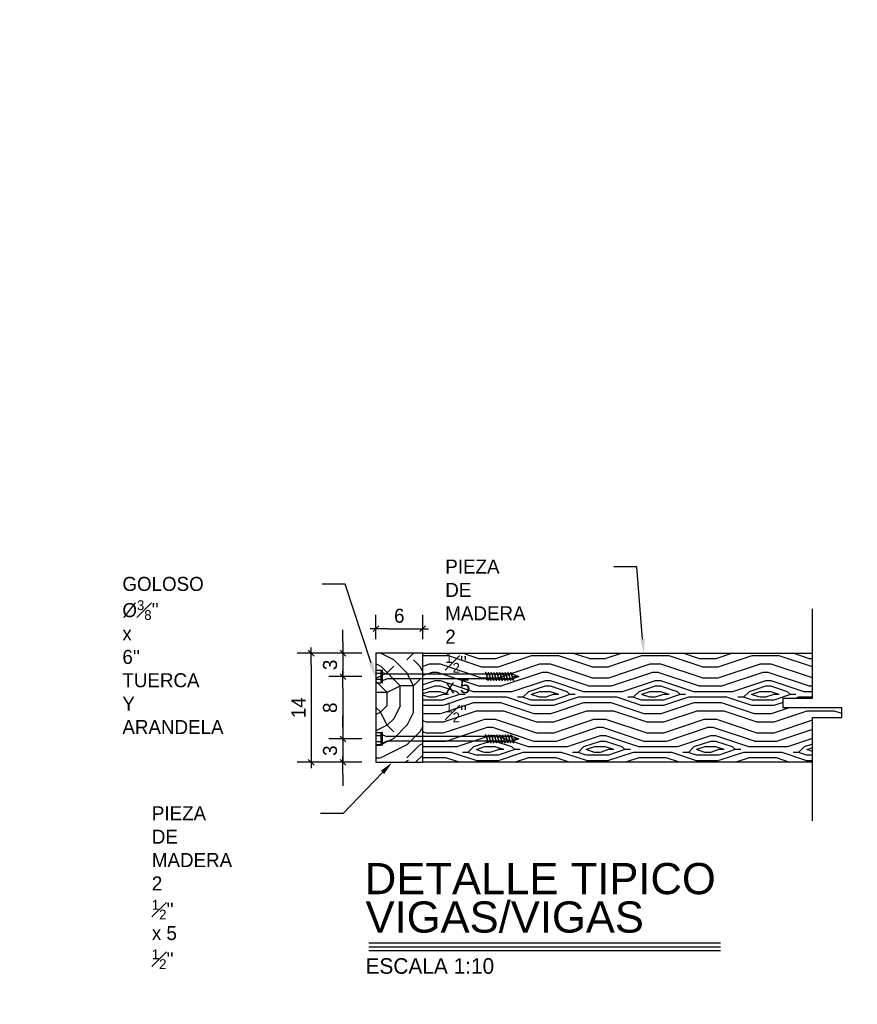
# Model space of a CAD drawing. Header units: millimetres. Extents: x 19443 to 19711, y 4351 to 4752.
# Tile 42 of 256: x 19469.2 to 19470.27, y 4518.83 to 4520.1. Entities that reach past the tile are written whole.
import ezdxf
from ezdxf import colors
from ezdxf.entities.mleader import LeaderData, LeaderLine
from ezdxf.enums import TextEntityAlignment as Align
from ezdxf.math import Vec2, Vec3

# ---------------------------------------------------------------- set-up
doc = ezdxf.new("R2010")
doc.units = ezdxf.units.MM
doc.linetypes.add('CENTER', pattern=[2, 1.25, -0.25, 0.25, -0.25])
doc.linetypes.add('HIDDEN2', pattern=[4.7625, 3.175, -1.5875])
for name, color, linetype in [('0 @ 0.1', 7, 'Continuous'), ('1', 1, 'Continuous'), ('8', 8, 'Continuous'), ('cotas', 1, 'Continuous'), ('cotas @ 500', 1, 'Continuous'), ('EJES', 2, 'CENTER'), ('TEXTOS TITULOS @ 0.1', 3, 'Continuous'), ('W COTAS', 1, 'Continuous'), ('W COTAS @ 0.1', 1, 'Continuous')]:
    doc.layers.add(name, color=color, linetype=linetype)
doc.styles.add('century gothic', font='GOTHIC.TTF')
doc.styles.add('COTAS SMC', font='GOTHIC.TTF')
doc.styles.add('NOTAS', font='GOTHIC.TTF')
doc.styles.add('SMCtitulos', font='sanss___.ttf')
doc.dimstyles.new('ANOTATIVE 100 SMCONSTRUCCIONES', dxfattribs={"dimscale": 0, "dimtxt": 0.18, "dimasz": 0.15, "dimexe": 0.18, "dimexo": 0.09, "dimgap": 0.1, "dimtad": 1, "dimzin": 0, "dimdsep": 46, "dimtxsty": 'century gothic', "dimblk1": 'FLECHA1', "dimblk2": 'FLECHA1', "dimsah": 1, "dimcen": 0.18, "dimdle": 0.075, "dimclrd": 1, "dimclre": 1, "dimclrt": 2, "dimaunit": 1, "dimadec": 0, "dimazin": 0, "dimtfac": 0.75, "dimtix": 1, "dimtmove": 2, "dimatfit": 3, "dimfxl": 0.09, "dimtvp": 1.5, "dimtfill": 1, "dimtolj": 1, "dimtzin": 0, "dimarcsym": 0})
doc.dimstyles.new('ANOTATIVE CM SMCONSTRUCCIONES', dxfattribs={"dimscale": 0, "dimtxt": 0.18, "dimasz": 0.15, "dimexe": 0.18, "dimexo": 0.18, "dimgap": 0.07, "dimtad": 1, "dimdec": 1, "dimlfac": 100, "dimdsep": 46, "dimtxsty": 'century gothic', "dimblk1": 'FLECHA1', "dimblk2": 'FLECHA1', "dimsah": 1, "dimcen": 0.18, "dimdle": 0.075, "dimclrd": 256, "dimclre": 256, "dimclrt": 2, "dimaunit": 1, "dimadec": 0, "dimazin": 2, "dimtfac": 0.75, "dimtdec": 1, "dimtix": 1, "dimtmove": 2, "dimatfit": 3, "dimfxl": 0.09, "dimtvp": 1.5, "dimtfill": 1, "dimtolj": 1, "dimtzin": 0, "dimarcsym": 0})
doc.dimstyles.new('PIES SMCONSTRUCCIONES', dxfattribs={"dimscale": 0, "dimtxt": 0.18, "dimasz": 0.2, "dimexe": 0.18, "dimexo": 0, "dimgap": 0.1, "dimtad": 1, "dimdec": 0, "dimlfac": 39.370079, "dimzin": 0, "dimdsep": 46, "dimlunit": 4, "dimtxsty": 'COTAS SMC', "dimblk1": 'FLECHA1', "dimblk2": 'FLECHA1', "dimsah": 1, "dimcen": 0.2, "dimdle": 0.075, "dimclrd": 1, "dimclre": 1, "dimclrt": 2, "dimaunit": 1, "dimadec": 0, "dimazin": 0, "dimtfac": 0.75, "dimtdec": 0, "dimtix": 1, "dimtmove": 2, "dimatfit": 3, "dimfxl": 0.09, "dimtvp": 1.5, "dimtfill": 1, "dimtolj": 1, "dimtzin": 0, "dimarcsym": 0})

# ---------------------------------------------------------------- blocks, each defined once
blk = doc.blocks.new('FLECHA1')
at = {"color": 4}
blk.add_line((-0.246176, -0.248081), (0.248081, 0.25), dxfattribs=at)
at = {"color": 1}
blk.add_line((-1, 0), (0.496162, 0), dxfattribs=at)
blk = doc.blocks.new('*D497')
at = {"layer": 'cotas', "color": 1, "lineweight": -2, "transparency": 16777216}
for p, q in [((19614.326, 4625.8448), (19614.326, 4700.8448)), ((19570.9836, 4550.8448), (19524.326, 4550.8448)), ((19614.326, 4548.4298), (19614.326, 4550.8448)), ((19570.5339, 4548.4298), (19524.326, 4548.4298)), ((19614.326, 4473.4298), (19614.326, 4398.4298))]:
    blk.add_line(p, q, dxfattribs=at)
at = {"layer": 'Defpoints', "color": 0, "transparency": 16777216}
for p in [(19614.326, 4550.8448), (19615.9836, 4550.8448), (19615.5339, 4548.4298)]:
    blk.add_point(p, dxfattribs=at)
at = {"layer": 'cotas', "color": 1, "lineweight": -2, "transparency": 16777216, "xscale": 75, "yscale": 75, "zscale": 75}
for p, rotation in [((19614.326, 4550.8448), 270), ((19614.326, 4548.4298), 90)]:
    blk.add_blockref('FLECHA1', p, dxfattribs=dict(at, rotation=rotation))
at = {"layer": 'cotas', "color": 2, "transparency": 16777216, "insert": (19517.3376, 4549.6373), "char_height": 90, "attachment_point": 5, "rotation": 90, "style": 'century gothic', "bg_fill": 3, "box_fill_scale": 1.1, "bg_fill_color": 256, "bg_fill_true_color": 13158600, "bg_fill_transparency": 0}
blk.add_mtext('\\A1;2.42', dxfattribs=at)
blk = doc.blocks.new('*D552')
at = {"layer": 'cotas', "color": 1, "lineweight": -2, "transparency": 16777216}
for p, q in [((19620.0128, 4651.7533), (19620.0128, 4751.7533)), ((19620.4168, 4551.7533), (19530.0128, 4551.7533)), ((19620.0128, 4550.5333), (19620.0128, 4551.7533)), ((19620.4168, 4550.5333), (19530.0128, 4550.5333)), ((19620.0128, 4450.5333), (19620.0128, 4350.5333))]:
    blk.add_line(p, q, dxfattribs=at)
at = {"layer": 'Defpoints', "color": 0, "transparency": 16777216}
for p in [(19620.0128, 4551.7533), (19620.4168, 4551.7533), (19620.4168, 4550.5333)]:
    blk.add_point(p, dxfattribs=at)
at = {"layer": 'cotas', "color": 1, "lineweight": -2, "transparency": 16777216, "xscale": 100, "yscale": 100, "zscale": 100}
for p, rotation in [((19620.0128, 4551.7533), 270), ((19620.0128, 4550.5333), 90)]:
    blk.add_blockref('FLECHA1', p, dxfattribs=dict(at, rotation=rotation))
at = {"layer": 'cotas', "color": 2, "transparency": 16777216, "insert": (19523.8809, 4551.1433), "char_height": 90, "attachment_point": 5, "rotation": 90, "style": 'COTAS SMC', "bg_fill": 3, "box_fill_scale": 1.1, "bg_fill_color": 256, "bg_fill_true_color": 13158600, "bg_fill_transparency": 0}
blk.add_mtext("\\A1;4'", dxfattribs=at)
blk = doc.blocks.new('*U441')
at = {"color": 2}
blk.add_line((0, 0.052), (4.511, 0.052), dxfattribs=at)
at = {"color": 250}
blk.add_line((0, 0), (4.511, 0), dxfattribs=at)
at = {"color": 7}
blk.add_line((0, -0.047), (4.511, -0.047), dxfattribs=at)
at = {"color": 0, "linetype": 'ByBlock', "lineweight": -2, "style": 'NOTAS'}
for tag, p in [('1TITLE', (0.027, 1.014)), ('2TITLE', (-0.043, 0.181))]:
    blk.add_attdef(tag, p, '', height=0.3, dxfattribs=at)
blk.add_attdef('SCALE', text='', height=0.18, dxfattribs=at).set_placement((-0.043, -0.148), align=Align.TOP_LEFT)
blk = doc.blocks.new('*U478')
for p, q in [((0, 0.0127), (0, 0.0152)), ((0, 0.011), (0, 0.0127)), ((0.0008, 0.0161), (0.0063, 0.0161)), ((0.0063, 0), (0.0063, 0.0161)), ((0.0071, 0), (0.0071, 0.0161)), ((0.0083, 0.0161), (0.0071, 0.0161)), ((0.0083, 0.0161), (0.0083, 0)), ((0.0083, 0.0131), (0.0141, 0.011)), ((0, 0.0051), (0, 0.011)), ((0, 0.0034), (0, 0.0051)), ((0, 0.0008), (0, 0.0034)), ((0.0083, 0.003), (0.0141, 0.0051)), ((0.1413, 0.0111), (0.014, 0.0111)), ((0.1413, 0.0051), (0.0141, 0.0051)), ((0.1833, 0.008), (0.1758, 0.0111)), ((0.1758, 0.0051), (0.1833, 0.008)), ((0.0008, 0), (0.0063, 0)), ((0.0071, 0), (0.0083, 0)), ((0.0083, 0), (0.0075, 0))]:
    blk.add_line(p, q)
at = {"linetype": 'HIDDEN2'}
for p, q in [((0.1434, 0.0111), (0.144, 0.0133)), ((0.147, 0.0111), (0.1476, 0.0133)), ((0.1506, 0.0111), (0.1512, 0.0133)), ((0.1542, 0.0111), (0.1548, 0.0133)), ((0.1578, 0.0111), (0.1584, 0.0133)), ((0.1614, 0.0111), (0.162, 0.0133)), ((0.165, 0.0111), (0.1656, 0.0133)), ((0.1686, 0.0111), (0.1692, 0.0133)), ((0.1722, 0.0111), (0.1728, 0.0133)), ((0.1758, 0.0111), (0.1764, 0.0133)), ((0.1413, 0.0051), (0.1407, 0.0028)), ((0.1449, 0.0111), (0.1434, 0.0111)), ((0.1449, 0.0051), (0.1434, 0.0051)), ((0.1449, 0.0051), (0.1443, 0.0028)), ((0.1485, 0.0111), (0.147, 0.0111)), ((0.1485, 0.0051), (0.147, 0.0051)), ((0.1485, 0.0051), (0.1479, 0.0028)), ((0.1521, 0.0111), (0.1506, 0.0111)), ((0.1521, 0.0051), (0.1506, 0.0051)), ((0.1521, 0.0051), (0.1515, 0.0028)), ((0.1557, 0.0111), (0.1542, 0.0111)), ((0.1557, 0.0051), (0.1542, 0.0051)), ((0.1557, 0.0051), (0.1551, 0.0028)), ((0.1593, 0.0111), (0.1578, 0.0111)), ((0.1593, 0.0051), (0.1578, 0.0051)), ((0.1593, 0.0051), (0.1587, 0.0028)), ((0.1629, 0.0111), (0.1614, 0.0111)), ((0.1629, 0.0051), (0.1614, 0.0051)), ((0.1629, 0.0051), (0.1623, 0.0028)), ((0.1665, 0.0111), (0.165, 0.0111)), ((0.1665, 0.0051), (0.165, 0.0051)), ((0.1665, 0.0051), (0.1659, 0.0028)), ((0.1701, 0.0111), (0.1686, 0.0111)), ((0.1701, 0.0051), (0.1686, 0.0051)), ((0.1701, 0.0051), (0.1695, 0.0028)), ((0.1737, 0.0111), (0.1722, 0.0111)), ((0.1737, 0.0051), (0.1722, 0.0051)), ((0.1737, 0.0051), (0.1731, 0.0028))]:
    blk.add_line(p, q, dxfattribs=at)
at = {"color": 9, "ltscale": 0.5}
for p, q in [((0.0063, 0.0119), (0.0008, 0.0119)), ((0.0063, 0.0042), (0.0008, 0.0042))]:
    blk.add_line(p, q, dxfattribs=at)
at = {"color": 9}
for p, q in [((0.1413, 0.0051), (0.1434, 0.0111)), ((0.1449, 0.0051), (0.147, 0.0111)), ((0.1485, 0.0051), (0.1506, 0.0111)), ((0.1521, 0.0051), (0.1542, 0.0111)), ((0.1557, 0.0051), (0.1578, 0.0111)), ((0.1593, 0.0051), (0.1614, 0.0111)), ((0.1629, 0.0051), (0.165, 0.0111)), ((0.1665, 0.0051), (0.1686, 0.0111)), ((0.1701, 0.0051), (0.1722, 0.0111)), ((0.1737, 0.0051), (0.1758, 0.0111)), ((0.1747, 0.008), (0.1833, 0.008))]:
    blk.add_line(p, q, dxfattribs=at)
for centre, start, end in [((0.0008, 0.0152), 90, 180), ((0.0008, 0.0008), 180, 270), ((0.0008, 0.0008), 180, 270)]:
    blk.add_arc(centre, 0.000847, start, end)
at = {"color": 9, "ltscale": 0.5}
for centre, start, end in [((0.0008, 0.0127), 180, 270), ((0.0008, 0.011), 90, 180), ((0.0008, 0.0051), 180, 270), ((0.0008, 0.0034), 90, 180)]:
    blk.add_arc(centre, 0.000847, start, end, dxfattribs=at)
at = {"linetype": 'HIDDEN2'}
for centre, start, end in [((0.1405, 0.0148), 282.9269, 337.3542), ((0.1441, 0.0148), 282.9269, 337.3542), ((0.1477, 0.0148), 282.9269, 337.3542), ((0.1513, 0.0148), 282.9269, 337.3542), ((0.1549, 0.0148), 282.9269, 337.3542), ((0.1585, 0.0148), 282.9269, 337.3542), ((0.1621, 0.0148), 282.9269, 337.3542), ((0.1657, 0.0148), 282.9269, 337.3542), ((0.1693, 0.0148), 282.9269, 337.3542), ((0.1729, 0.0148), 282.9269, 337.3542), ((0.1443, 0.0013), 102.9269, 157.3542), ((0.1479, 0.0013), 102.9269, 157.3542), ((0.1515, 0.0013), 102.9269, 157.3542), ((0.1551, 0.0013), 102.9269, 157.3542), ((0.1586, 0.0013), 102.9269, 157.3542), ((0.1622, 0.0013), 102.9269, 157.3542), ((0.1658, 0.0013), 102.9269, 157.3542), ((0.1694, 0.0013), 102.9269, 157.3542), ((0.173, 0.0013), 102.9269, 157.3542), ((0.1766, 0.0013), 102.9269, 157.3542)]:
    blk.add_arc(centre, 0.00386, start, end, dxfattribs=at)
at = {"color": 9}
for centre, radius, start, end in [((0.1401, 0.009), 0.00243, 338.3166, 59.4547), ((0.1449, 0.0073), 0.00266, 161.3926, 235.3705), ((0.1437, 0.009), 0.00243, 338.3166, 59.4547), ((0.1485, 0.0073), 0.00266, 161.3926, 235.3705), ((0.1473, 0.009), 0.00243, 338.3166, 59.4547), ((0.1521, 0.0073), 0.00266, 161.3926, 235.3705), ((0.1509, 0.009), 0.00243, 338.3166, 59.4547), ((0.1557, 0.0073), 0.00266, 161.3926, 235.3705), ((0.1545, 0.009), 0.00243, 338.3166, 59.4547), ((0.1593, 0.0073), 0.00266, 161.3926, 235.3705), ((0.1581, 0.009), 0.00243, 338.3166, 59.4547), ((0.1629, 0.0073), 0.00266, 161.3926, 235.3705), ((0.1617, 0.009), 0.00243, 338.3166, 59.4547), ((0.1665, 0.0073), 0.00266, 161.3926, 235.3705), ((0.1653, 0.009), 0.00243, 338.3166, 59.4547), ((0.1701, 0.0073), 0.00266, 161.3926, 235.3705), ((0.1689, 0.009), 0.00243, 338.3166, 59.4547), ((0.1737, 0.0073), 0.00266, 161.3926, 235.3705), ((0.1725, 0.009), 0.00243, 338.3166, 59.4547), ((0.1773, 0.0073), 0.00266, 161.3926, 235.3705)]:
    blk.add_arc(centre, radius, start, end, dxfattribs=at)
blk = doc.blocks.new('*D479')
at = {"layer": 'Defpoints', "color": 0, "transparency": 16777216}
for p in [(19469.653, 4519.2829), (19469.6107, 4519.2529), (19469.653, 4519.2529)]:
    blk.add_point(p, dxfattribs=at)
at = {"layer": 'W COTAS', "lineweight": -2, "transparency": 16777216}
for p, q in [((19469.6107, 4519.2979), (19469.6107, 4519.3129)), ((19469.635, 4519.2829), (19469.5927, 4519.2829)), ((19469.6107, 4519.2829), (19469.6107, 4519.2529)), ((19469.635, 4519.2529), (19469.5927, 4519.2529)), ((19469.6107, 4519.2379), (19469.6107, 4519.2229))]:
    blk.add_line(p, q, dxfattribs=at)
at = {"layer": 'W COTAS', "lineweight": -2, "transparency": 16777216, "xscale": 0.015, "yscale": 0.015, "zscale": 0.015}
for p, rotation in [((19469.6107, 4519.2829), 270), ((19469.6107, 4519.2529), 90)]:
    blk.add_blockref('FLECHA1', p, dxfattribs=dict(at, rotation=rotation))
at = {"layer": 'W COTAS', "color": 2, "transparency": 16777216, "insert": (19469.5942, 4519.2679), "char_height": 0.018, "attachment_point": 5, "rotation": 90, "style": 'century gothic', "bg_fill": 3, "box_fill_scale": 1.1, "bg_fill_color": 256, "bg_fill_true_color": 13158600, "bg_fill_transparency": 0}
blk.add_mtext('\\A1;3', dxfattribs=at)
blk = doc.blocks.new('*D480')
at = {"layer": 'Defpoints', "color": 0, "transparency": 16777216}
for p in [(19469.653, 4519.2529), (19469.6107, 4519.1729), (19469.653, 4519.1729)]:
    blk.add_point(p, dxfattribs=at)
at = {"layer": 'W COTAS', "lineweight": -2, "transparency": 16777216}
for p, q in [((19469.635, 4519.2529), (19469.5927, 4519.2529)), ((19469.6107, 4519.2379), (19469.6107, 4519.1879)), ((19469.635, 4519.1729), (19469.5927, 4519.1729))]:
    blk.add_line(p, q, dxfattribs=at)
at = {"layer": 'W COTAS', "lineweight": -2, "transparency": 16777216, "xscale": 0.015, "yscale": 0.015, "zscale": 0.015}
for p, rotation in [((19469.6107, 4519.2529), 90), ((19469.6107, 4519.1729), 270)]:
    blk.add_blockref('FLECHA1', p, dxfattribs=dict(at, rotation=rotation))
at = {"layer": 'W COTAS', "color": 2, "transparency": 16777216, "insert": (19469.5942, 4519.2129), "char_height": 0.018, "attachment_point": 5, "rotation": 90, "style": 'century gothic', "bg_fill": 3, "box_fill_scale": 1.1, "bg_fill_color": 256, "bg_fill_true_color": 13158600, "bg_fill_transparency": 0}
blk.add_mtext('\\A1;8', dxfattribs=at)
blk = doc.blocks.new('*D481')
at = {"layer": 'Defpoints', "color": 0, "transparency": 16777216}
for p in [(19469.653, 4519.1729), (19469.6107, 4519.1429), (19469.653, 4519.1429)]:
    blk.add_point(p, dxfattribs=at)
at = {"layer": 'W COTAS', "lineweight": -2, "transparency": 16777216}
for p, q in [((19469.6107, 4519.1879), (19469.6107, 4519.2029)), ((19469.635, 4519.1729), (19469.5927, 4519.1729)), ((19469.6107, 4519.1729), (19469.6107, 4519.1429)), ((19469.635, 4519.1429), (19469.5927, 4519.1429)), ((19469.6107, 4519.1279), (19469.6107, 4519.1129))]:
    blk.add_line(p, q, dxfattribs=at)
at = {"layer": 'W COTAS', "lineweight": -2, "transparency": 16777216, "xscale": 0.015, "yscale": 0.015, "zscale": 0.015}
for p, rotation in [((19469.6107, 4519.1729), 270), ((19469.6107, 4519.1429), 90)]:
    blk.add_blockref('FLECHA1', p, dxfattribs=dict(at, rotation=rotation))
at = {"layer": 'W COTAS', "color": 2, "transparency": 16777216, "insert": (19469.5942, 4519.1579), "char_height": 0.018, "attachment_point": 5, "rotation": 90, "style": 'century gothic', "bg_fill": 3, "box_fill_scale": 1.1, "bg_fill_color": 256, "bg_fill_true_color": 13158600, "bg_fill_transparency": 0}
blk.add_mtext('\\A1;3', dxfattribs=at)
blk = doc.blocks.new('*D482')
at = {"layer": 'Defpoints', "color": 0, "transparency": 16777216}
for p in [(19469.653, 4519.2829), (19469.5699, 4519.1429), (19469.653, 4519.1429)]:
    blk.add_point(p, dxfattribs=at)
at = {"layer": 'W COTAS', "lineweight": -2, "transparency": 16777216}
for p, q in [((19469.635, 4519.2829), (19469.5519, 4519.2829)), ((19469.5699, 4519.2679), (19469.5699, 4519.1579)), ((19469.635, 4519.1429), (19469.5519, 4519.1429))]:
    blk.add_line(p, q, dxfattribs=at)
at = {"layer": 'W COTAS', "lineweight": -2, "transparency": 16777216, "xscale": 0.015, "yscale": 0.015, "zscale": 0.015}
for p, rotation in [((19469.5699, 4519.2829), 90), ((19469.5699, 4519.1429), 270)]:
    blk.add_blockref('FLECHA1', p, dxfattribs=dict(at, rotation=rotation))
at = {"layer": 'W COTAS', "color": 2, "transparency": 16777216, "insert": (19469.5537, 4519.2129), "char_height": 0.018, "attachment_point": 5, "rotation": 90, "style": 'century gothic', "bg_fill": 3, "box_fill_scale": 1.1, "bg_fill_color": 256, "bg_fill_true_color": 13158600, "bg_fill_transparency": 0}
blk.add_mtext('\\A1;14', dxfattribs=at)
blk = doc.blocks.new('*D483')
at = {"layer": 'Defpoints', "color": 0, "transparency": 16777216}
for p in [(19469.713, 4519.3143), (19469.653, 4519.2829), (19469.713, 4519.2829)]:
    blk.add_point(p, dxfattribs=at)
at = {"layer": 'W COTAS', "lineweight": -2, "transparency": 16777216}
for p, q in [((19469.653, 4519.3009), (19469.653, 4519.3323)), ((19469.713, 4519.3009), (19469.713, 4519.3323)), ((19469.668, 4519.3143), (19469.698, 4519.3143))]:
    blk.add_line(p, q, dxfattribs=at)
at = {"layer": 'W COTAS', "lineweight": -2, "transparency": 16777216, "xscale": 0.015, "yscale": 0.015, "zscale": 0.015, "rotation": 180}
blk.add_blockref('FLECHA1', (19469.653, 4519.3143), dxfattribs=at)
at = {"layer": 'W COTAS', "lineweight": -2, "transparency": 16777216, "xscale": 0.015, "yscale": 0.015, "zscale": 0.015}
blk.add_blockref('FLECHA1', (19469.713, 4519.3143), dxfattribs=at)
at = {"layer": 'W COTAS', "color": 2, "transparency": 16777216, "insert": (19469.683, 4519.3308), "char_height": 0.018, "attachment_point": 5, "style": 'century gothic', "bg_fill": 3, "box_fill_scale": 1.1, "bg_fill_color": 256, "bg_fill_true_color": 13158600, "bg_fill_transparency": 0}
blk.add_mtext('\\A1;6', dxfattribs=at)
blk = doc.blocks.new('*U759')
at = {"layer": 'cotas @ 500'}
dim = blk.add_linear_dim(base=(19614.3260382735, 4550.8448237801), p1=(19615.5338597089, 4548.4298237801), p2=(19615.9836080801, 4550.8448237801), angle=90, dimstyle='ANOTATIVE 100 SMCONSTRUCCIONES', override={"dimscale": 500, "dimtix": 1, "dimtofl": 1, "dimtmove": 1, "dimatfit": 1}, dxfattribs=at)
dim.commit()
dim.dimension.update_dxf_attribs({"geometry": '*D497', "text_midpoint": (19517.3375950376, 4549.6373237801)})
blk = doc.blocks.new('*U761')
at = {"layer": 'cotas @ 500'}
dim = blk.add_linear_dim(base=(19620.0128, 4551.7533), p1=(19620.4168, 4550.5333), p2=(19620.4168, 4551.7533), angle=90, dimstyle='PIES SMCONSTRUCCIONES', override={"dimscale": 500, "dimtix": 1, "dimtofl": 1, "dimtmove": 2, "dimatfit": 3}, dxfattribs=at)
dim.commit()
dim.dimension.update_dxf_attribs({"geometry": '*D552', "text_midpoint": (19523.8809, 4551.1433)})

msp = doc.modelspace()

# ---------------------------------------------------------------- block references
at = {"layer": 'cotas'}
msp.add_blockref('*U759', (0, 0), dxfattribs=at)

# ---------------------------------------------------------------- next in the draw order: block references
msp.add_blockref('*U761', (0, 0), dxfattribs=at)

# ---------------------------------------------------------------- next in the draw order: hatches: boundary and pattern name
at = {"layer": '1'}
h = msp.add_hatch(dxfattribs=at)
h.set_pattern_fill('LOGEND', color=8, scale=0.168104, angle=90, style=0, pattern_type=2)
h.set_pattern_definition([(90, (-1.59237, 0.05884), (-0.1681040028, 0.1681040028), [0.0504312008, -0.117672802]), (90, (-1.60078, 0.05884), (-0.1681040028, 0.1681040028), [0.0504312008, -0.117672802]), (90, (-1.61759, 0.06724), (-0.1681040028, 0.1681040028), [0.0336208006, -0.1344832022]), (90, (-1.6344, 0.07565), (-0.1681040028, 0.1681040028), [0.0252156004, -0.1428884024]), (90, (-1.65121, 0.07565), (-0.1681040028, 0.1681040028), [0.0168104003, -0.1512936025]), (90, (-1.66802, 0.03362), (-0.1681040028, 0.1681040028), [0.00840520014, -0.0420260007, 0.00840520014, -0.1092676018]), (90, (-1.67643, 0.05884), (-0.1681040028, 0.1681040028), [0.00840520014, -0.0672416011, 0.0252156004, -0.0672416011]), (90, (-1.68483, 0.09246), (-0.1681040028, 0.1681040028), [0.00840520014, -0.00840520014, 0.00840520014, -0.1428884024]), (90, (-1.69324, 0.08405), (-0.1681040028, 0.1681040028), [0.0084052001, -0.1596988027]), (90, (-1.71005, 0.07565), (-0.1681040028, 0.1681040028), [0.0252156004, -0.1428884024]), (90, (-1.72686, 0.07565), (-0.1681040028, 0.1681040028), [0.0336208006, -0.1344832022]), (90, (-1.74367, 0.06724), (-0.1681040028, 0.1681040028), [0.0420260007, -0.05043120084, 0.00840520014, -0.0672416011]), (180, (-1.6428, 3e-18), (-0.1681040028, -0.1681040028), [0.00840520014, -0.0168104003, 0.0420260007, -0.1008624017]), (180, (-1.65961, 0.0084), (-0.1681040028, -0.1681040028), [0.00840520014, -0.00840520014, 0.0252156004, -0.1260780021]), (180, (-1.72686, 0.01681), (-0.1681040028, -0.1681040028), [0.0168104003, -0.1512936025]), (180, (-1.65961, 0.02522), (-0.1681040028, -0.1681040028), [0.03362080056, -0.05043120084, 0.00840520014, -0.07564680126]), (180, (-1.75207, 0.03362), (-0.1681040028, -0.1681040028), [0.0084052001, -0.1596988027]), (180, (-1.66802, 0.04203), (-0.1681040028, -0.1681040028), [0.0252156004, -0.1428884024]), (180, (-1.67643, 0.05884), (-0.1681040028, -0.1681040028), [0.0168104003, -0.1512936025]), (180, (-1.67643, 0.07565), (-0.1681040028, -0.1681040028), [0.00840520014, -0.0252156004, 0.0252156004, -0.1092676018]), (180, (-1.68483, 0.08405), (-0.1681040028, -0.1681040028), [0.0084052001, -0.1596988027]), (180, (-1.65121, 0.09246), (-0.1681040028, -0.1681040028), [0.0235345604, -0.1445694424]), (180, (-1.61759, 0.10086), (-0.1681040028, -0.1681040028), [0.0168104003, -0.1512936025]), (180, (-1.68483, 0.11767), (-0.1681040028, -0.1681040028), [0.0084052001, -0.1596988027]), (180, (-1.67643, 0.13448), (-0.1681040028, -0.1681040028), [0.0252156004, -0.1428884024]), (180, (-1.67643, 0.1513), (-0.1681040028, -0.1681040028), [0.0252156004, -0.1428884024]), (135, (-1.60918, 0.12608), (-0.1681040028, 3e-17), [0.01188663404, -0.01188663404, 0.01188663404, -0.2020750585]), (135, (-1.65121, 0.09246), (-0.1681040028, 3e-17), [0.0237732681, -0.2139616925]), (135, (-1.73526, 0.02522), (-0.1681040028, 3e-17), [0.0237732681, -0.2139616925]), (135, (-1.69324, 0.05884), (-0.1681040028, 3e-17), [0.0237732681, -0.2139616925]), (135, (-1.65961, 0.06724), (-0.1681040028, 3e-17), [0.0237732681, -0.2139616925]), (135, (-1.626, 0.11767), (-0.1681040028, 3e-17), [0.0237732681, -0.2139616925]), (135, (-1.6344, 0.10086), (-0.1681040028, 3e-17), [0.0356602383, -0.2020747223]), (135, (-1.71005, 0.05043), (-0.1681040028, 3e-17), [0.011886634, -0.2258483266]), (135, (-1.72686, 0.04203), (-0.1681040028, 3e-17), [0.011886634, -0.2258483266]), (135, (-1.72686, 0.10927), (-0.1681040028, 3e-17), [0.011886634, -0.2258483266]), (135, (-1.6428, 0.04203), (-0.1681040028, 3e-17), [0.011886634, -0.2258483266]), (135, (-1.70164, 0.13448), (-0.1681040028, 3e-17), [0.011886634, -0.2258483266]), (135, (-1.68483, 0.07565), (-0.1681040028, 3e-17), [0.011886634, -0.2258483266]), (135, (-1.70164, 0.09246), (-0.1681040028, 3e-17), [0.011886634, -0.2258483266]), (225, (-1.66802, 0.08405), (-3e-17, -0.1681040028), [0.01188663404, -0.01188663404, 0.0356602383, -0.1783014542]), (225, (-1.66802, 0.10927), (-3e-17, -0.1681040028), [0.011886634, -0.2258483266]), (225, (-1.60918, 0.10927), (-3e-17, -0.1681040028), [0.011886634, -0.2258483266]), (225, (-1.65121, 0.07565), (-3e-17, -0.1681040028), [0.011886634, -0.2258483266]), (225, (-1.68483, 0.10086), (-3e-17, -0.1681040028), [0.011886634, -0.2258483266]), (225, (-1.6428, 0.05884), (-3e-17, -0.1681040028), [0.011886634, -0.2258483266]), (225, (-1.6428, 0.12608), (-3e-17, -0.1681040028), [0.011886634, -0.2258483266]), (225, (-1.59237, 0.0084), (-3e-17, -0.1681040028), [0.011886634, -0.2258483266]), (225, (-1.60078, 0.01681), (-3e-17, -0.1681040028), [0.0237732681, -0.2139616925]), (225, (-1.60918, 0.02522), (-3e-17, -0.1681040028), [0.0237732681, -0.2139616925]), (225, (-1.60918, 0.04203), (-3e-17, -0.1681040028), [0.0237732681, -0.2139616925]), (225, (-1.626, 0.05043), (-3e-17, -0.1681040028), [0.0237732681, -0.2139616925]), (225, (-1.69324, 0.11767), (-3e-17, -0.1681040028), [0.0237732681, -0.2139616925]), (225, (-1.60918, 0.15129), (-3e-17, -0.1681040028), [0.0237732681, -0.2139616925]), (225, (-1.74367, 0.1597), (-3e-17, -0.1681040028), [0.0237732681, -0.2139616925]), (225, (-1.72686, 0.1597), (-3e-17, -0.1681040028), [0.0237732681, -0.2139616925]), (225, (-1.71845, 0.14289), (-3e-17, -0.1681040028), [0.0237732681, -0.2139616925]), (225, (-1.71845, 0.02522), (-3e-17, -0.1681040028), [0.0356602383, -0.2020747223]), (225, (-1.70164, 0.13448), (-3e-17, -0.1681040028), [0.0356602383, -0.2020747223]), (116.5650512, (-1.75207, 0.042026), (-7e-11, 0.1681040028), [0.0187940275, -0.35709795]), (116.5650512, (-1.66802, 0.042026), (-7e-11, 0.1681040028), [0.0187940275, -0.35709795]), (116.5650512, (-1.71845, 0.05884), (-7e-11, 0.1681040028), [0.0187940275, -0.35709795]), (116.5650512, (-1.60078, 0.10927), (-7e-11, 0.1681040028), [0.0187940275, -0.35709795]), (116.5650512, (-1.61759, 0.10086), (-7e-11, 0.1681040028), [0.0187940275, -0.35709795]), (116.5650512, (-1.65121, 0.05043), (-7e-11, 0.1681040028), [0.0187940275, -0.35709795]), (116.5650512, (-1.73526, 0.05043), (-7e-11, 0.1681040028), [0.0187940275, -0.35709795]), (116.5650512, (-1.68483, 0.10086), (-7e-11, 0.1681040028), [0.037588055, -0.3383039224]), (153.4349488, (-1.710046, 0.10086), (-0.1681040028, 9e-12), [0.0187940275, -0.35709795]), (153.4349488, (-1.659615, 0.12608), (-0.1681040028, 9e-12), [0.0187940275, -0.35709795]), (153.4349488, (-1.693236, 0.042026), (-0.1681040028, 9e-12), [0.0187940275, -0.35709795]), (153.4349488, (-1.70164, 0.008405), (-0.1681040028, 9e-12), [0.0187940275, -0.35709795]), (153.4349488, (-1.66802, 0.10927), (-0.1681040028, 9e-12), [0.0187940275, -0.35709795]), (153.4349488, (-1.66802, 0.09246), (-0.1681040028, 9e-12), [0.0187940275, -0.35709795]), (153.4349488, (-1.693236, 0.025216), (-0.1681040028, 9e-12), [0.037588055, -0.3383039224]), (153.4349488, (-1.6344, 0.15129), (-0.1681040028, 9e-12), [0.037588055, -0.3383039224]), (153.4349488, (-1.642805, 0.13448), (-0.1681040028, 9e-12), [0.037588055, -0.3383039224]), (206.5650512, (-1.61759, 2e-18), (-0.1681040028, -7e-11), [0.0187940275, -0.35709795]), (206.5650512, (-1.710046, 7e-18), (-0.1681040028, -7e-11), [0.0187940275, -0.35709795]), (206.5650512, (-1.59237, 0.03362), (-0.1681040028, -7e-11), [0.0187940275, -0.35709795]), (206.5650512, (-1.74367, 0.01681), (-0.1681040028, -7e-11), [0.0187940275, -0.35709795]), (206.5650512, (-1.642805, 0.03362), (-0.1681040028, -7e-11), [0.0187940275, -0.35709795]), (206.5650512, (-1.659615, 0.06724), (-0.1681040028, -7e-11), [0.0187940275, -0.35709795]), (206.5650512, (-1.693236, 0.08405), (-0.1681040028, -7e-11), [0.0187940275, -0.35709795]), (206.5650512, (-1.625994, 0.008405), (-0.16810402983, 5.4e-08), [0.0187940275, -0.35709795]), (206.5650512, (-1.65121, 0.05043), (-0.1681040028, -7e-11), [0.0187940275, -0.35709795]), (206.5650512, (-1.6344, 0.10086), (-0.1681040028, -7e-11), [0.0187940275, -0.35709795]), (206.5650512, (-1.65121, 0.11767), (-0.1681040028, -7e-11), [0.0187940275, -0.35709795]), (206.5650512, (-1.70164, 0.15129), (-0.1681040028, -7e-11), [0.0187940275, -0.35709795]), (206.5650512, (-1.75207, 0.025216), (-0.1681040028, -7e-11), [0.0187940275, -0.35709795]), (206.5650512, (-1.74367, 9e-18), (-0.1681040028, -7e-11), [0.037588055, -0.3383039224]), (206.5650512, (-1.625994, 0.025216), (-0.1681040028, -7e-11), [0.037588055, -0.3383039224]), (243.4349488, (-1.60078, 5e-19), (-9e-12, -0.1681040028), [0.0187940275, -0.35709795]), (243.4349488, (-1.59237, 0.14289), (-9e-12, -0.1681040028), [0.0187940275, -0.35709795]), (243.4349488, (-1.676425, 0.13448), (-9e-12, -0.1681040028), [0.0187940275, -0.35709795]), (243.4349488, (-1.61759, 0.06724), (-9e-12, -0.1681040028), [0.0187940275, -0.35709795]), (243.4349488, (-1.60078, 0.05884), (-9e-12, -0.1681040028), [0.0187940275, -0.35709795]), (243.4349488, (-1.6344, 0.07565), (-9e-12, -0.1681040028), [0.0187940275, -0.35709795]), (243.4349488, (-1.73526, 0.12608), (-9e-12, -0.1681040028), [0.0187940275, -0.35709795]), (243.4349488, (-1.74367, 0.14289), (-9e-12, -0.1681040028), [0.037588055, -0.3383039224])])
h.paths.add_polyline_path([(19469.653, 4519.2829), (19469.653, 4519.1429), (19469.713, 4519.1429), (19469.713, 4519.2829)])
h = msp.add_hatch(dxfattribs=at)
h.set_pattern_fill('WOODFACE', color=250, scale=0.1, angle=135, style=0, pattern_type=2)
h.set_pattern_definition([(135, (3272.70165, 565.01796), (-0.14142135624, 1e-17), [0.005, -0.095]), (225, (3272.64862, 565.0215), (-3e-17, -0.14142135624), [0.01, -0.09]), (180, (3272.66983, 565.014426), (-0.07071067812, -0.07071067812), [0.00707, -0.02121, 0.00707, -0.01414, 0.0495, -0.04243135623]), (180, (3272.70872, 565.01796), (-0.07071067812, -0.07071067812), [0.007071, -0.014142, 0.007071, -0.1131373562]), (180, (3272.6769, 565.03564), (-0.07071067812, -0.07071067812), [0.007071, -0.1343503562]), (180, (3272.673365, 565.046245), (-0.07071067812, -0.07071067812), [0.007071, -0.1343503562]), (180, (3272.6769, 565.02857), (-0.07071067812, -0.07071067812), [0.007071, -0.1343503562]), (180, (3272.6769, 565.0215), (-0.07071067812, -0.07071067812), [0.014142, -0.1272793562]), (180, (3272.60619, 564.98614), (-0.07071067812, -0.07071067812), [0.014142, -0.1272793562]), (180, (3272.680436, 565.01089), (-0.07071067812, -0.07071067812), [0.028284, -0.1131373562]), (180, (3272.680436, 565.00382), (-0.07071067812, -0.07071067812), [0.028284, -0.1131373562]), (180, (3272.61326, 565.02857), (-0.07071067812, -0.07071067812), [0.028284, -0.1131373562]), (180, (3272.6769, 564.99321), (-0.07071067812, -0.07071067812), [0.0212132, -0.1202081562]), (180, (3272.680436, 564.968464), (-0.07071067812, -0.07071067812), [0.0212132, -0.1202081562]), (180, (3272.680436, 564.982606), (-0.07071067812, -0.07071067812), [0.0212132, -0.1202081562]), (180, (3272.61326, 565.007355), (-0.07071067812, -0.07071067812), [0.03535534, -0.1060660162]), (180, (3272.6168, 564.99675), (-0.07071067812, -0.07071067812), [0.03535534, -0.1060660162]), (180, (3272.6274, 565.0215), (-0.07071067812, -0.07071067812), [0.0494974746, -0.0919238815]), (161.5650512, (3272.687507, 565.01796), (-0.07071067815, 0.07071067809), [0.011180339, -0.212426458]), (161.5650512, (3272.65215, 565.01089), (-0.07071067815, 0.07071067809), [0.011180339, -0.212426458]), (161.5650512, (3272.66276, 565.014426), (-0.07071067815, 0.07071067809), [0.011180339, -0.212426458]), (161.5650512, (3272.698114, 565.021497), (-0.07071067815, 0.07071067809), [0.02236068, -0.2012461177]), (161.5650512, (3272.65215, 565.00382), (-0.07071067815, 0.07071067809), [0.0335410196, -0.1900657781]), (161.5650512, (3272.655688, 564.993212), (-0.07071067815, 0.07071067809), [0.0447213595, -0.1788854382]), (161.5650512, (3272.659223, 564.982606), (-0.07071067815, 0.07071067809), [0.0447213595, -0.1788854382]), (161.5650512, (3272.648617, 564.950786), (-0.07071067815, 0.07071067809), [0.0447213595, -0.1788854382]), (161.5650512, (3272.655688, 564.957857), (-0.07071067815, 0.07071067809), [0.0559017, -0.1677050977]), (161.5650512, (3272.659223, 564.968464), (-0.07071067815, 0.07071067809), [0.0559017, -0.1677050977]), (198.43494882, (3272.66276, 565.021497), (-0.07071067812, -0.07071067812), [0.011180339, -0.212426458]), (198.43494882, (3272.680436, 565.01796), (-0.07071067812, -0.07071067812), [0.011180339, -0.212426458]), (198.43494882, (3272.70165, 565.01796), (-0.07071067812, -0.07071067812), [0.02236068, -0.2012461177]), (198.43494882, (3272.66983, 565.02857), (-0.07071067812, -0.07071067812), [0.02236068, -0.2012461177]), (198.43494882, (3272.712256, 565.014426), (-0.07071067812, -0.07071067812), [0.0335410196, -0.1900657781]), (198.43494882, (3272.719327, 565.007355), (-0.07071067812, -0.07071067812), [0.0447213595, -0.1788854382]), (198.43494882, (3272.65215, 565.06746), (-0.07071067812, -0.07071067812), [0.0447213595, -0.1788854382]), (198.43494882, (3272.66983, 565.03564), (-0.07071067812, -0.07071067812), [0.0447213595, -0.1788854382]), (198.43494882, (3272.66276, 565.05685), (-0.07071067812, -0.07071067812), [0.0559017, -0.1677050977]), (198.43494882, (3272.666294, 565.046245), (-0.07071067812, -0.07071067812), [0.0559017, -0.1677050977])])
h.paths.add_polyline_path([(19469.713, 4519.2829), (19469.713, 4519.1429), (19470.213, 4519.1429), (19470.213, 4519.2004), (19470.2505, 4519.2004), (19470.2505, 4519.2129), (19470.1755, 4519.2129), (19470.1755, 4519.2254), (19470.213, 4519.2254), (19470.213, 4519.2829)])

# ---------------------------------------------------------------- next in the draw order: linework, layer by layer
at = {"color": 2}
msp.add_lwpolyline([(19469.653, 4519.1429), (19469.713, 4519.1429), (19469.713, 4519.2829), (19469.653, 4519.2829)], close=True, dxfattribs=at)
msp.add_lwpolyline([(19470.213, 4519.1429), (19469.713, 4519.1429), (19469.713, 4519.2829), (19470.213, 4519.2829)], dxfattribs=at)
at = {"layer": 'EJES', "color": 3, "ltscale": 0.75}
msp.add_lwpolyline([(19470.213, 4519.0677), (19470.213, 4519.2004), (19470.2505, 4519.2004), (19470.2505, 4519.2129), (19470.1755, 4519.2129), (19470.1755, 4519.2254), (19470.213, 4519.2254), (19470.213, 4519.3398)], dxfattribs=at)

# ---------------------------------------------------------------- next in the draw order: block references
at = {"layer": '8', "color": 1, "linetype": 'Continuous', "xscale": -1, "rotation": 180}
for p in [(19469.653, 4519.261), (19469.653, 4519.181)]:
    msp.add_blockref('*U478', p, dxfattribs=at)
at = {"layer": 'TEXTOS TITULOS @ 0.1'}
ref = msp.add_blockref('*U441', (19469.644, 4518.9063), dxfattribs=dict(at, xscale=0.1, yscale=0.1, zscale=0.1))
ref.add_attrib('1TITLE', 'DETALLE TIPICO', (19469.6388, 4518.9737), dxfattribs={"layer": '0', "color": 0, "linetype": 'ByBlock', "lineweight": -2, "height": 0.04, "style": 'SMCtitulos'})
ref.add_attrib('2TITLE', 'VIGAS/VIGAS', (19469.6397, 4518.9244), dxfattribs={"layer": '0', "color": 0, "linetype": 'ByBlock', "lineweight": -2, "height": 0.04, "style": 'SMCtitulos'})
ref.add_attrib('SCALE', 'ESCALA 1:10', dxfattribs={"layer": '0', "color": 0, "linetype": 'ByBlock', "lineweight": -2, "height": 0.02, "style": 'NOTAS'}).set_placement((19469.6397, 4518.8916), align=Align.TOP_LEFT)

# ---------------------------------------------------------------- next in the draw order: leaders
at = {"layer": '0 @ 0.1'}
ml = msp.add_multileader_mtext('Standard', dxfattribs=at)
ml.set_content("\\A1;PIEZA DE MADERA\\P2 {\\H0.7x;\\S1#2;}'' x 5 {\\H0.7x;\\S1#2;}''", color=2, style='century gothic')
ml.set_leader_properties(color=1)
ml.build(insert=Vec2(0, 0))
ml.multileader.update_dxf_attribs({"dogleg_length": 0.09, "arrow_head_size": 0.018, "scale": 0.1})
ctx = ml.context
ctx.base_point, ctx.scale, ctx.char_height, ctx.arrow_head_size, ctx.landing_gap_size, ctx.plane_origin = Vec3(19469.741, 4519.3938), 0.1, 0.018, 0.018, 0.001, Vec3(19470.2898, 4519.102)
notes = []
notes.append((ctx, [(0, (1, 1, 0), (19469.9875, 4519.3938), (-1, 0), 0.0294, [(0, [(19469.9966, 4519.2829)], 0, [])])]))
ctx.mtext.insert, ctx.mtext.width, ctx.mtext.flow_direction = Vec3(19469.742, 4519.4031), 0.353577, 5
ml = msp.add_multileader_mtext('Standard', dxfattribs=at)
ml.set_content("\\A1;GOLOSO %%C{\\H0.7x;\\S3#8;}'' x 6'' \\PTUERCA Y ARANDELA ", color=2, style='century gothic')
ml.set_leader_properties(color=1)
ml.build(insert=Vec2(0, 0))
ml.multileader.update_dxf_attribs({"dogleg_length": 0.09, "arrow_head_size": 0.018, "scale": 0.1})
ctx = ml.context
ctx.base_point, ctx.scale, ctx.char_height, ctx.arrow_head_size, ctx.landing_gap_size, ctx.plane_origin = Vec3(19469.3268, 4519.3716), 0.1, 0.018, 0.018, 0.001, Vec3(19469.8832, 4519.0518)
notes.append((ctx, [(0, (1, 1, 0), (19469.6136, 4519.3716), (-1, 0), 0.0294, [(0, [(19469.6524, 4519.2529)], 0, [])])]))
ctx.mtext.insert, ctx.mtext.width, ctx.mtext.flow_direction = Vec3(19469.3278, 4519.3808), 0.353577, 5
ml = msp.add_multileader_mtext('Standard', dxfattribs=at)
ml.set_content("\\A1;PIEZA DE MADERA\\P2 {\\H0.7x;\\S1#2;}'' x 5 {\\H0.7x;\\S1#2;}''", color=2, style='century gothic')
ml.set_leader_properties(color=1)
ml.build(insert=Vec2(0, 0))
ml.multileader.update_dxf_attribs({"dogleg_length": 0.09, "arrow_head_size": 0.018, "scale": 0.1})
ctx = ml.context
ctx.base_point, ctx.scale, ctx.char_height, ctx.arrow_head_size, ctx.landing_gap_size, ctx.plane_origin = Vec3(19469.3646, 4519.0772), 0.1, 0.018, 0.018, 0.001, Vec3(19469.9134, 4518.7854)
notes.append((ctx, [(0, (1, 1, 0), (19469.6112, 4519.0772), (-1, 0), 0.0294, [(0, [(19469.6739, 4519.1429)], 0, [])])]))
ctx.mtext.insert, ctx.mtext.width, ctx.mtext.flow_direction = Vec3(19469.3656, 4519.0865), 0.353577, 5
for ctx, leaders in notes:
    for number, flags, end, landing, length, lines in leaders:
        leader = LeaderData()
        leader.index, (leader.has_last_leader_line, leader.has_dogleg_vector, leader.attachment_direction) = number, flags
        leader.last_leader_point, leader.dogleg_vector, leader.dogleg_length = Vec3(end), Vec3(landing), length
        for number, points, colour, breaks in lines:
            line = LeaderLine()
            line.index, line.vertices, line.color, line.breaks = number, Vec3.list(points), colors.encode_raw_color(colour), breaks
            leader.lines.append(line)
        ctx.leaders.append(leader)

# ---------------------------------------------------------------- next in the draw order: dimensions: what is measured, and where the dimension line sits
at = {"layer": 'W COTAS @ 0.1'}
dim = msp.add_linear_dim(base=(19469.6107, 4519.2529), p1=(19469.653, 4519.2829), p2=(19469.653, 4519.2529), angle=90, dimstyle='ANOTATIVE CM SMCONSTRUCCIONES', override={"dimscale": 0.1, "dimtix": 1, "dimtofl": 1, "dimtmove": 2, "dimatfit": 3, "dimarcsym": 2}, dxfattribs=at)
dim.commit()
dim.dimension.update_dxf_attribs({"geometry": '*D479', "text_midpoint": (19469.5942, 4519.2679)})

# ---------------------------------------------------------------- next in the draw order: dimensions: what is measured, and where the dimension line sits
dim = msp.add_linear_dim(base=(19469.6107, 4519.1729), p1=(19469.653, 4519.2529), p2=(19469.653, 4519.1729), angle=90, dimstyle='ANOTATIVE CM SMCONSTRUCCIONES', override={"dimscale": 0.1, "dimtix": 1, "dimtofl": 1, "dimtmove": 2, "dimatfit": 3, "dimarcsym": 2}, dxfattribs=at)
dim.commit()
dim.dimension.update_dxf_attribs({"geometry": '*D480', "text_midpoint": (19469.5942, 4519.2129)})

# ---------------------------------------------------------------- next in the draw order: dimensions: what is measured, and where the dimension line sits
dim = msp.add_linear_dim(base=(19469.6107, 4519.1429), p1=(19469.653, 4519.1729), p2=(19469.653, 4519.1429), angle=90, dimstyle='ANOTATIVE CM SMCONSTRUCCIONES', override={"dimscale": 0.1, "dimtix": 1, "dimtofl": 1, "dimtmove": 2, "dimatfit": 3, "dimarcsym": 2}, dxfattribs=at)
dim.commit()
dim.dimension.update_dxf_attribs({"geometry": '*D481', "text_midpoint": (19469.5942, 4519.1579)})

# ---------------------------------------------------------------- next in the draw order: dimensions: what is measured, and where the dimension line sits
dim = msp.add_linear_dim(base=(19469.5699, 4519.1429), p1=(19469.653, 4519.2829), p2=(19469.653, 4519.1429), angle=90, dimstyle='ANOTATIVE CM SMCONSTRUCCIONES', override={"dimscale": 0.1, "dimtix": 1, "dimtofl": 1, "dimtmove": 2, "dimatfit": 3, "dimarcsym": 2}, dxfattribs=at)
dim.commit()
dim.dimension.update_dxf_attribs({"geometry": '*D482', "text_midpoint": (19469.5537, 4519.2129)})

# ---------------------------------------------------------------- next in the draw order: dimensions: what is measured, and where the dimension line sits
dim = msp.add_linear_dim(base=(19469.713, 4519.3143), p1=(19469.653, 4519.2829), p2=(19469.713, 4519.2829), dimstyle='ANOTATIVE CM SMCONSTRUCCIONES', override={"dimscale": 0.1, "dimtix": 1, "dimtofl": 1, "dimtmove": 2, "dimatfit": 3, "dimarcsym": 2}, dxfattribs=at)
dim.commit()
dim.dimension.update_dxf_attribs({"geometry": '*D483', "text_midpoint": (19469.683, 4519.3308)})

doc.saveas('drawing.dxf')
